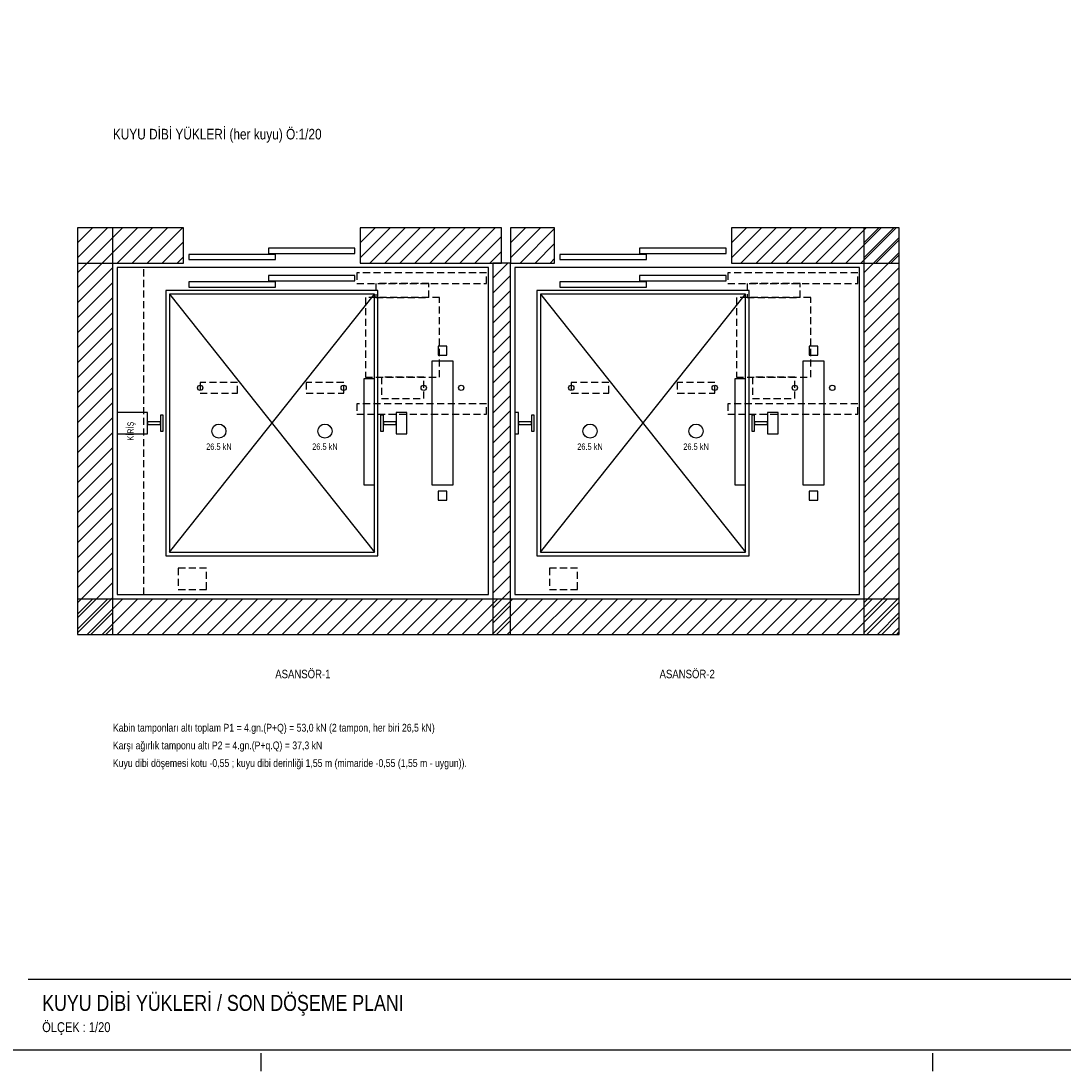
# Model space of a CAD drawing. Header units: centimetres. Extents: x 0 to 15445, y -30 to 2970.
# Tile 17 of 34: x 7360 to 8834, y -30 to 1455. Entities that reach past the tile are written whole.
import ezdxf
from ezdxf.enums import TextEntityAlignment as Align

# ---------------------------------------------------------------- set-up
doc = ezdxf.new("R2010")
doc.units = ezdxf.units.CM
doc.linetypes.add('CENTER', pattern=[40, 25, -5, 5, -5])
doc.linetypes.add('DASHED', pattern=[15, 10, -5])
for name, color, linetype in [('ASN-ANTET', 4, 'CONTINUOUS'), ('ASN-BASLIK', 5, 'CONTINUOUS'), ('ASN-CERCEVE', 7, 'CONTINUOUS'), ('ASN-DUVAR', 7, 'CONTINUOUS'), ('ASN-EKSEN', 8, 'CENTER'), ('ASN-HALAT', 6, 'CONTINUOUS'), ('ASN-KA', 30, 'CONTINUOUS'), ('ASN-KABIN', 5, 'CONTINUOUS'), ('ASN-KAPI', 3, 'CONTINUOUS'), ('ASN-KIRIS', 1, 'DASHED'), ('ASN-MOTOR-GIZLI', 6, 'DASHED'), ('ASN-RAY', 1, 'CONTINUOUS'), ('ASN-SIVA', 8, 'CONTINUOUS'), ('ASN-TARAMA', 8, 'CONTINUOUS'), ('ASN-YAZI', 4, 'CONTINUOUS'), ('ASN-YUK', 1, 'CONTINUOUS')]:
    doc.layers.add(name, color=color, linetype=linetype)
doc.styles.get("Standard").update_dxf_attribs({"font": 'arial.ttf', "width": 0.8})

msp = doc.modelspace()

# ---------------------------------------------------------------- linework, layer by layer
at = {"layer": 'ASN-ANTET'}
msp.add_line((7370, 100), (10300, 100), dxfattribs=at)
at = {"layer": 'ASN-CERCEVE'}
for points in [[(0, 0), (15445, 0), (15445, 2970), (0, 2970)], [(100, 0), (15420, 0), (15420, 2970), (100, 2970)]]:
    msp.add_lwpolyline(points, close=True, dxfattribs=at)
at = {"layer": 'ASN-DUVAR'}
for points in [[(7440, 587.5), (7490, 587.5), (7490, 1162.5), (7440, 1162.5)], [(7440, 1112.5), (7590, 1112.5), (7590, 1162.5), (7440, 1162.5)], [(7840, 1112.5), (8040, 1112.5), (8040, 1162.5), (7840, 1162.5)], [(8052.5, 1112.5), (8115, 1112.5), (8115, 1162.5), (8052.5, 1162.5)], [(8365, 1112.5), (8602.5, 1112.5), (8602.5, 1162.5), (8365, 1162.5)], [(8552.5, 587.5), (8602.5, 587.5), (8602.5, 1162.5), (8552.5, 1162.5)], [(8027.5, 587.5), (8052.5, 587.5), (8052.5, 1112.5), (8027.5, 1112.5)], [(7440, 587.5), (8602.5, 587.5), (8602.5, 637.5), (7440, 637.5)]]:
    msp.add_lwpolyline(points, close=True, dxfattribs=at)
at = {"layer": 'ASN-EKSEN'}
for p, q in [((7700, -30), (7700, -5)), ((8650, -30), (8650, -5))]:
    msp.add_line(p, q, dxfattribs=at)
at = {"layer": 'ASN-HALAT'}
for centre in [(7613.5, 936.2), (7816.5, 936.2), (7929.8, 936.2), (7982.8, 936.2), (8138.5, 936.2), (8341.5, 936.2), (8454.8, 936.2), (8507.8, 936.2)]:
    msp.add_circle(centre, 3.75, dxfattribs=at)
at = {"layer": 'ASN-KA'}
for points in [[(7941.2, 798.8), (7971.2, 798.8), (7971.2, 973.8), (7941.2, 973.8)], [(8466.2, 798.8), (8496.2, 798.8), (8496.2, 973.8), (8466.2, 973.8)]]:
    msp.add_lwpolyline(points, close=True, dxfattribs=at)
at = {"layer": 'ASN-KABIN'}
for p, q in [((7570, 703.8), (7860, 1068.8)), ((7570, 1068.8), (7860, 703.8)), ((8095, 703.8), (8385, 1068.8)), ((8095, 1068.8), (8385, 703.8))]:
    msp.add_line(p, q, dxfattribs=at)
for points in [[(7565, 698.8), (7865, 698.8), (7865, 1073.8), (7565, 1073.8)], [(8090, 698.8), (8390, 698.8), (8390, 1073.8), (8090, 1073.8)], [(7570, 703.8), (7860, 703.8), (7860, 1068.8), (7570, 1068.8)], [(8095, 703.8), (8385, 703.8), (8385, 1068.8), (8095, 1068.8)], [(7845, 798.8), (7860, 798.8), (7860, 948.8), (7845, 948.8)], [(8370, 798.8), (8385, 798.8), (8385, 948.8), (8370, 948.8)]]:
    msp.add_lwpolyline(points, close=True, dxfattribs=at)
at = {"layer": 'ASN-KAPI'}
for points in [[(7710, 1126.2), (7832.5, 1126.2), (7832.5, 1133.8), (7710, 1133.8)], [(8235, 1126.2), (8357.5, 1126.2), (8357.5, 1133.8), (8235, 1133.8)], [(7597.5, 1117.5), (7720, 1117.5), (7720, 1125), (7597.5, 1125)], [(8122.5, 1117.5), (8245, 1117.5), (8245, 1125), (8122.5, 1125)], [(7597.5, 1078.8), (7720, 1078.8), (7720, 1086.2), (7597.5, 1086.2)], [(7710, 1087.5), (7832.5, 1087.5), (7832.5, 1095), (7710, 1095)], [(8122.5, 1078.8), (8245, 1078.8), (8245, 1086.2), (8122.5, 1086.2)], [(8235, 1087.5), (8357.5, 1087.5), (8357.5, 1095), (8235, 1095)]]:
    msp.add_lwpolyline(points, close=True, dxfattribs=at)
at = {"layer": 'ASN-KIRIS'}
msp.add_lwpolyline([(7496.2, 643.8), (7533.8, 643.8), (7533.8, 1106.2), (7496.2, 1106.2)], close=True, dxfattribs=at)
at = {"layer": 'ASN-MOTOR-GIZLI'}
for points in [[(7835, 1083.8), (8018.8, 1083.8), (8018.8, 1098.8), (7835, 1098.8)], [(8360, 1083.8), (8543.8, 1083.8), (8543.8, 1098.8), (8360, 1098.8)], [(7862.2, 1063.8), (7937.2, 1063.8), (7937.2, 1083.8), (7862.2, 1083.8)], [(8387.2, 1063.8), (8462.2, 1063.8), (8462.2, 1083.8), (8387.2, 1083.8)], [(7847.2, 951.2), (7952.2, 951.2), (7952.2, 1063.8), (7847.2, 1063.8)], [(8372.2, 951.2), (8477.2, 951.2), (8477.2, 1063.8), (8372.2, 1063.8)], [(7869.8, 921.2), (7929.8, 921.2), (7929.8, 951.2), (7869.8, 951.2)], [(8394.8, 921.2), (8454.8, 921.2), (8454.8, 951.2), (8394.8, 951.2)], [(7613.5, 928.8), (7666.5, 928.8), (7666.5, 943.8), (7613.5, 943.8)], [(7763.5, 928.8), (7816.5, 928.8), (7816.5, 943.8), (7763.5, 943.8)], [(8138.5, 928.8), (8191.5, 928.8), (8191.5, 943.8), (8138.5, 943.8)], [(8288.5, 928.8), (8341.5, 928.8), (8341.5, 943.8), (8288.5, 943.8)], [(7835, 898.8), (8018.8, 898.8), (8018.8, 913.8), (7835, 913.8)], [(8360, 898.8), (8543.8, 898.8), (8543.8, 913.8), (8360, 913.8)], [(7582.5, 651.2), (7622.5, 651.2), (7622.5, 681.2), (7582.5, 681.2)], [(8107.5, 651.2), (8147.5, 651.2), (8147.5, 681.2), (8107.5, 681.2)]]:
    msp.add_lwpolyline(points, close=True, dxfattribs=at)
at = {"layer": 'ASN-RAY'}
for points in [[(7950, 982.5), (7962.5, 982.5), (7962.5, 995), (7950, 995)], [(8475, 982.5), (8487.5, 982.5), (8487.5, 995), (8475, 995)], [(7496.2, 871.2), (7539, 871.2), (7539, 901.2), (7496.2, 901.2)], [(7557.2, 875.1), (7561.2, 875.1), (7561.2, 897.4), (7557.2, 897.4)], [(7868.8, 875.1), (7872.8, 875.1), (7872.8, 897.4), (7868.8, 897.4)], [(7891, 871.2), (7906, 871.2), (7906, 901.2), (7891, 901.2)], [(8058.8, 871.2), (8064, 871.2), (8064, 901.2), (8058.8, 901.2)], [(8082.2, 875.1), (8086.2, 875.1), (8086.2, 897.4), (8082.2, 897.4)], [(8393.8, 875.1), (8397.8, 875.1), (8397.8, 897.4), (8393.8, 897.4)], [(8416, 871.2), (8431, 871.2), (8431, 901.2), (8416, 901.2)], [(7539, 884.2), (7557.2, 884.2), (7557.2, 888.2), (7539, 888.2)], [(7872.8, 884.2), (7891, 884.2), (7891, 888.2), (7872.8, 888.2)], [(8064, 884.2), (8082.2, 884.2), (8082.2, 888.2), (8064, 888.2)], [(8397.8, 884.2), (8416, 884.2), (8416, 888.2), (8397.8, 888.2)], [(7950, 777.5), (7962.5, 777.5), (7962.5, 790), (7950, 790)], [(8475, 777.5), (8487.5, 777.5), (8487.5, 790), (8475, 790)]]:
    msp.add_lwpolyline(points, close=True, dxfattribs=at)
at = {"layer": 'ASN-SIVA'}
for points in [[(7496.2, 643.8), (8021.2, 643.8), (8021.2, 1106.2), (7496.2, 1106.2)], [(8058.8, 643.8), (8546.2, 643.8), (8546.2, 1106.2), (8058.8, 1106.2)]]:
    msp.add_lwpolyline(points, close=True, dxfattribs=at)
at = {"layer": 'ASN-TARAMA'}
for p, q in [((7440, 1141.3), (7461.2, 1162.5)), ((7440, 1120.1), (7482.4, 1162.5)), ((7440, 1141.3), (7461.2, 1162.5)), ((7440, 1120.1), (7482.4, 1162.5)), ((7453.6, 1112.5), (7503.6, 1162.5)), ((7474.9, 1112.5), (7524.9, 1162.5)), ((7496.1, 1112.5), (7546.1, 1162.5)), ((7517.3, 1112.5), (7567.3, 1162.5)), ((7538.5, 1112.5), (7588.5, 1162.5)), ((7840, 1141.3), (7861.2, 1162.5)), ((7840, 1120.1), (7882.4, 1162.5)), ((7853.6, 1112.5), (7903.6, 1162.5)), ((7874.9, 1112.5), (7924.9, 1162.5)), ((7896.1, 1112.5), (7946.1, 1162.5)), ((7917.3, 1112.5), (7967.3, 1162.5)), ((7938.5, 1112.5), (7988.5, 1162.5)), ((7959.7, 1112.5), (8009.7, 1162.5)), ((7980.9, 1112.5), (8030.9, 1162.5)), ((8052.5, 1141.3), (8073.7, 1162.5)), ((8052.5, 1120.1), (8094.9, 1162.5)), ((8066.1, 1112.5), (8115, 1161.4)), ((8365, 1141.3), (8386.2, 1162.5)), ((8365, 1120.1), (8407.4, 1162.5)), ((8378.6, 1112.5), (8428.6, 1162.5)), ((8399.9, 1112.5), (8449.9, 1162.5)), ((8421.1, 1112.5), (8471.1, 1162.5)), ((8442.3, 1112.5), (8492.3, 1162.5)), ((8463.5, 1112.5), (8513.5, 1162.5)), ((8484.7, 1112.5), (8534.7, 1162.5)), ((8505.9, 1112.5), (8555.9, 1162.5)), ((8527.1, 1112.5), (8577.1, 1162.5)), ((8548.3, 1112.5), (8598.3, 1162.5)), ((8552.5, 1141.3), (8573.7, 1162.5)), ((8552.5, 1120.1), (8594.9, 1162.5)), ((7440, 1098.9), (7490, 1148.9)), ((8002.1, 1112.5), (8040, 1150.4)), ((8552.5, 1098.9), (8602.5, 1148.9)), ((8569.6, 1112.5), (8602.5, 1145.4)), ((7559.7, 1112.5), (7590, 1142.8)), ((8023.3, 1112.5), (8040, 1129.2)), ((8087.4, 1112.5), (8115, 1140.1)), ((7440, 1077.6), (7490, 1127.6)), ((7580.9, 1112.5), (7590, 1121.6)), ((8108.6, 1112.5), (8115, 1118.9)), ((8552.5, 1077.6), (8602.5, 1127.6)), ((8590.8, 1112.5), (8602.5, 1124.2)), ((7440, 1056.4), (7490, 1106.4)), ((8027.5, 1091.3), (8048.7, 1112.5)), ((8552.5, 1056.4), (8602.5, 1106.4)), ((7440, 1035.2), (7490, 1085.2)), ((8027.5, 1070.1), (8052.5, 1095.1)), ((8552.5, 1035.2), (8602.5, 1085.2)), ((8027.5, 1048.9), (8052.5, 1073.9)), ((7440, 1014), (7490, 1064)), ((8552.5, 1014), (8602.5, 1064)), ((7440, 992.8), (7490, 1042.8)), ((8027.5, 1027.6), (8052.5, 1052.6)), ((8552.5, 992.8), (8602.5, 1042.8)), ((8027.5, 1006.4), (8052.5, 1031.4)), ((7440, 971.6), (7490, 1021.6)), ((8027.5, 985.2), (8052.5, 1010.2)), ((8552.5, 971.6), (8602.5, 1021.6)), ((7440, 950.4), (7490, 1000.4)), ((8552.5, 950.4), (8602.5, 1000.4)), ((8027.5, 964), (8052.5, 989)), ((7440, 929.2), (7490, 979.2)), ((8027.5, 942.8), (8052.5, 967.8)), ((8552.5, 929.2), (8602.5, 979.2)), ((7440, 907.9), (7490, 957.9)), ((8552.5, 907.9), (8602.5, 957.9)), ((7440, 886.7), (7490, 936.7)), ((8027.5, 921.6), (8052.5, 946.6)), ((8552.5, 886.7), (8602.5, 936.7)), ((8027.5, 900.4), (8052.5, 925.4)), ((7440, 865.5), (7490, 915.5)), ((8552.5, 865.5), (8602.5, 915.5)), ((7440, 844.3), (7490, 894.3)), ((8027.5, 879.2), (8052.5, 904.2)), ((8552.5, 844.3), (8602.5, 894.3)), ((8027.5, 857.9), (8052.5, 882.9)), ((7440, 823.1), (7490, 873.1)), ((8027.5, 836.7), (8052.5, 861.7)), ((8552.5, 823.1), (8602.5, 873.1)), ((7440, 801.9), (7490, 851.9)), ((8552.5, 801.9), (8602.5, 851.9)), ((8027.5, 815.5), (8052.5, 840.5)), ((7440, 780.7), (7490, 830.7)), ((8027.5, 794.3), (8052.5, 819.3)), ((8552.5, 780.7), (8602.5, 830.7)), ((7440, 759.5), (7490, 809.5)), ((8552.5, 759.5), (8602.5, 809.5)), ((7440, 738.2), (7490, 788.2)), ((8027.5, 773.1), (8052.5, 798.1)), ((8552.5, 738.2), (8602.5, 788.2)), ((8027.5, 751.9), (8052.5, 776.9)), ((7440, 717), (7490, 767)), ((8552.5, 717), (8602.5, 767)), ((7440, 695.8), (7490, 745.8)), ((8027.5, 730.7), (8052.5, 755.7)), ((8552.5, 695.8), (8602.5, 745.8)), ((8027.5, 709.5), (8052.5, 734.5)), ((7440, 674.6), (7490, 724.6)), ((8027.5, 688.2), (8052.5, 713.2)), ((8552.5, 674.6), (8602.5, 724.6)), ((7440, 653.4), (7490, 703.4)), ((8552.5, 653.4), (8602.5, 703.4)), ((8027.5, 667), (8052.5, 692)), ((7440, 632.2), (7490, 682.2)), ((8027.5, 645.8), (8052.5, 670.8)), ((8552.5, 632.2), (8602.5, 682.2)), ((7440, 611), (7490, 661)), ((8552.5, 611), (8602.5, 661)), ((7440, 589.7), (7490, 639.7)), ((8027.5, 624.6), (8052.5, 649.6)), ((8552.5, 589.7), (8602.5, 639.7)), ((7440, 616.3), (7461.2, 637.5)), ((7440, 595.1), (7482.4, 637.5)), ((7453.6, 587.5), (7503.6, 637.5)), ((7474.9, 587.5), (7524.9, 637.5)), ((7496.1, 587.5), (7546.1, 637.5)), ((7517.3, 587.5), (7567.3, 637.5)), ((7538.5, 587.5), (7588.5, 637.5)), ((7559.7, 587.5), (7609.7, 637.5)), ((7580.9, 587.5), (7630.9, 637.5)), ((7602.1, 587.5), (7652.1, 637.5)), ((7623.3, 587.5), (7673.3, 637.5)), ((7644.6, 587.5), (7694.6, 637.5)), ((7665.8, 587.5), (7715.8, 637.5)), ((7687, 587.5), (7737, 637.5)), ((7708.2, 587.5), (7758.2, 637.5)), ((7729.4, 587.5), (7779.4, 637.5)), ((7750.6, 587.5), (7800.6, 637.5)), ((7771.8, 587.5), (7821.8, 637.5)), ((7793, 587.5), (7843, 637.5)), ((7814.3, 587.5), (7864.3, 637.5)), ((7835.5, 587.5), (7885.5, 637.5)), ((7856.7, 587.5), (7906.7, 637.5)), ((7877.9, 587.5), (7927.9, 637.5)), ((7899.1, 587.5), (7949.1, 637.5)), ((7920.3, 587.5), (7970.3, 637.5)), ((7941.5, 587.5), (7991.5, 637.5)), ((7962.8, 587.5), (8012.8, 637.5)), ((7984, 587.5), (8034, 637.5)), ((8005.2, 587.5), (8055.2, 637.5)), ((8026.4, 587.5), (8076.4, 637.5)), ((8027.5, 603.4), (8052.5, 628.4)), ((8047.6, 587.5), (8097.6, 637.5)), ((8068.8, 587.5), (8118.8, 637.5)), ((8090, 587.5), (8140, 637.5)), ((8111.2, 587.5), (8161.2, 637.5)), ((8132.5, 587.5), (8182.5, 637.5)), ((8153.7, 587.5), (8203.7, 637.5)), ((8174.9, 587.5), (8224.9, 637.5)), ((8196.1, 587.5), (8246.1, 637.5)), ((8217.3, 587.5), (8267.3, 637.5)), ((8238.5, 587.5), (8288.5, 637.5)), ((8259.7, 587.5), (8309.7, 637.5)), ((8280.9, 587.5), (8330.9, 637.5)), ((8302.2, 587.5), (8352.2, 637.5)), ((8323.4, 587.5), (8373.4, 637.5)), ((8344.6, 587.5), (8394.6, 637.5)), ((8365.8, 587.5), (8415.8, 637.5)), ((8387, 587.5), (8437, 637.5)), ((8408.2, 587.5), (8458.2, 637.5)), ((8429.4, 587.5), (8479.4, 637.5)), ((8450.6, 587.5), (8500.6, 637.5)), ((8471.9, 587.5), (8521.9, 637.5)), ((8493.1, 587.5), (8543.1, 637.5)), ((8514.3, 587.5), (8564.3, 637.5)), ((8535.5, 587.5), (8585.5, 637.5)), ((8556.7, 587.5), (8602.5, 633.3)), ((7459, 587.5), (7490, 618.5)), ((8571.5, 587.5), (8602.5, 618.5)), ((8577.9, 587.5), (8602.5, 612.1)), ((7480.2, 587.5), (7490, 597.3)), ((8032.8, 587.5), (8052.5, 607.2)), ((8592.7, 587.5), (8602.5, 597.3)), ((8599.1, 587.5), (8602.5, 590.9))]:
    msp.add_line(p, q, dxfattribs=at)
at = {"layer": 'ASN-YUK'}
for centre in [(7640, 875), (7790, 875), (8165, 875), (8315, 875)]:
    msp.add_circle(centre, 10, dxfattribs=at)

# ---------------------------------------------------------------- texts
at = {"layer": 'ASN-ANTET', "width": 0.8}
msp.add_text('ÖLÇEK : 1/20', height=14, dxfattribs=at).set_placement((7390, 25))
at = {"layer": 'ASN-BASLIK', "width": 0.8}
for s, height, p in [('KUYU DİBİ YÜKLERİ (her kuyu) Ö:1/20', 15, (7490, 1287.5)), ('KUYU DİBİ YÜKLERİ / SON DÖŞEME PLANI', 22.5, (7390, 55))]:
    msp.add_text(s, height=height, dxfattribs=at).set_placement(p)
for s, p in [('ASANSÖR-1', (7758.8, 537.5)), ('ASANSÖR-2', (8302.5, 537.5))]:
    msp.add_text(s, height=12.1, dxfattribs=at).set_placement(p, align=Align.TOP_CENTER)
at = {"layer": 'ASN-KIRIS', "width": 0.8}
msp.add_text('KİRİŞ', height=8.8, rotation=90, dxfattribs=at).set_placement((7515, 875), align=Align.MIDDLE_CENTER)
at = {"layer": 'ASN-YAZI', "width": 0.8}
for s, p in [('Kabin tamponları altı toplam P1 = 4.gn.(P+Q) = 53,0 kN (2 tampon, her biri 26,5 kN)', (7490, 450)), ('Karşı ağırlık tamponu altı P2 = 4.gn.(P+q.Q) = 37,3 kN', (7490, 425)), ('Kuyu dibi döşemesi kotu -0,55 ; kuyu dibi derinliği 1,55 m (mimaride -0,55 (1,55 m - uygun)).', (7490, 400))]:
    msp.add_text(s, height=11, dxfattribs=at).set_placement(p)
at = {"layer": 'ASN-YUK', "width": 0.8}
for p in [(7640, 857.5), (7790, 857.5), (8165, 857.5), (8315, 857.5)]:
    msp.add_text('26.5 kN', height=9, dxfattribs=at).set_placement(p, align=Align.TOP_CENTER)

doc.saveas('drawing.dxf')
